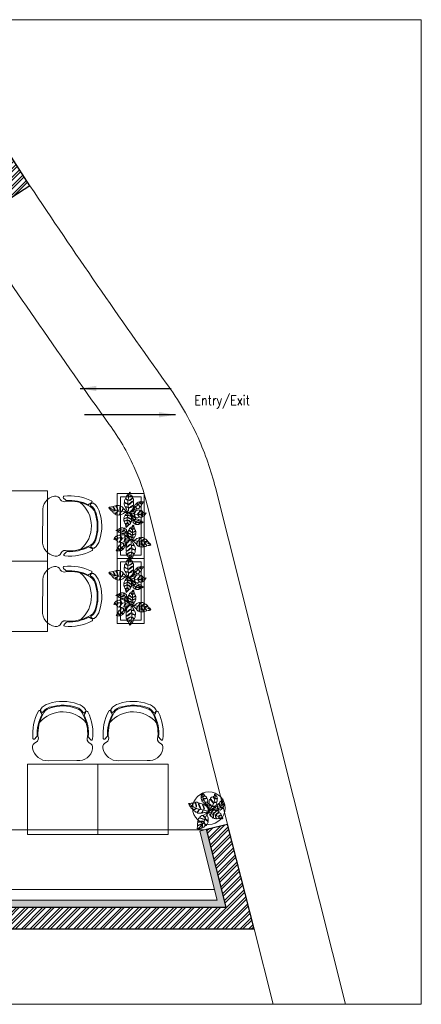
# Model space of a CAD drawing. Header units: millimetres. Extents: x 297264 to 416219, y -77299 to -23696.
# Tile 127 of 187: x 353727 to 357438, y -53484 to -44385. Entities that reach past the tile are written whole.
import ezdxf

# ---------------------------------------------------------------- set-up
doc = ezdxf.new("R2010")
doc.units = ezdxf.units.MM
doc.header["$LTSCALE"] = 2.5
for name, color, linetype, lineweight in [('ELEVATION 1', 143, 'Continuous', 18), ('ELEVATION 3', 23, 'Continuous', 13), ('FURNITURES', 30, 'Continuous', 15), ('HATCH LIGHT', 250, 'Continuous', 0), ('HATCH MEDIUM', 251, 'Continuous', 5), ('ROOM TEXT', 7, 'Continuous', 5), ('TREES', 55, 'Continuous', 5), ('WALL', 132, 'Continuous', 25)]:
    doc.layers.add(name, color=color, linetype=linetype, lineweight=lineweight)
doc.styles.add('MTEXT', font='romans.shx', dxfattribs={"width": 0.85})
doc.styles.get("Standard").update_dxf_attribs({"font": 'GOTHIC.TTF'})
doc.dimstyles.new('AJKD_30', dxfattribs={"dimscale": 30, "dimtxt": 2, "dimasz": 1, "dimexe": 0.8, "dimexo": 0.8, "dimgap": 0.5, "dimtad": 1, "dimdec": 0, "dimzin": 0, "dimdsep": 46, "dimtxsty": 'Standard', "dimblk": 'ARCHTICK', "dimcen": 0.125, "dimclrd": 251, "dimclre": 251, "dimclrt": 42, "dimadec": 0, "dimazin": 0, "dimtfac": 1, "dimtdec": 0, "dimtix": 1, "dimtmove": 0, "dimatfit": 3, "dimfxl": 1, "dimtolj": 1, "dimtzin": 0, "dimarcsym": 1})

# ---------------------------------------------------------------- blocks, each defined once
blk = doc.blocks.new('04P-CH~1')
blk.add_line((-0.6031, 0.6002), (-0.3259, 0.597))
for centre, radius, start, end in [((-0.6123, 0.4516), 0.1489, 86.45826, 170.84441), ((-0.3081, 0.4618), 0.1363, 9.13239, 97.50787), ((-0.2234, 0.474), 0.0508, 290.59406, 10.75195), ((-0.7092, 0.4672), 0.0508, 170.84441, 251.00231), ((-0.7462, 0.3807), 0.01, 46.56635, 168.96112), ((-0.9103, 0.2073), 0.2488, 38.01323, 46.56635), ((-0.7491, 0.3792), 0.0464, 334.70337, 59.67207), ((-0.181, 0.3871), 0.0464, 121.92429, 206.89299), ((-0.6261, 0.3299), 0.456, 332.97204, 7.66676), ((-0.0151, 0.2198), 0.2488, 135.03001, 143.58313), ((-0.184, 0.3885), 0.01, 12.63524, 135.03001), ((-0.3026, 0.3344), 0.456, 173.92961, 208.62433), ((-0.3125, 0.3391), 0.4025, 176.94568, 208.36885), ((-0.3123, 0.339), 0.3954, 177.0537, 208.52316), ((-0.6165, 0.3348), 0.3954, 333.0732, 4.54266), ((-0.6164, 0.3348), 0.4025, 333.22752, 4.65068), ((-0.465, 0.421), 0.2985, 220.6848, 320.38834), ((-0.6935, 0.1195), 0.01, 200.82595, 338.53261), ((-0.5509, 0.0634), 0.1433, 143.88699, 158.53261), ((-0.6722, 0.1012), 0.01, 162.69848, 217.18732), ((-0.5509, 0.0634), 0.1371, 154.57208, 162.69848), ((-0.6657, 0.118), 0.01, 32.6756, 154.57208), ((-0.5651, 0.1825), 0.1, 198.86575, 254.77146), ((-0.5651, 0.1825), 0.1095, 212.6756, 265.19021), ((-0.3595, 0.1854), 0.1, 286.8249, 342.73061), ((-0.3595, 0.1854), 0.1095, 286.8249, 328.92077), ((-0.3595, 0.1854), 0.1445, 286.8249, 324.40904), ((-0.2571, 0.1237), 0.01, 27.02428, 148.92077), ((-0.3704, 0.0659), 0.1433, 23.06375, 37.70938), ((-0.3704, 0.0659), 0.1371, 18.89788, 27.02428), ((-0.2501, 0.1071), 0.01, 324.40904, 18.89788), ((-0.2294, 0.126), 0.01, 203.06375, 340.77041), ((-0.5651, 0.1825), 0.1445, 217.18732, 254.77146), ((-0.4661, 0.456), 0.435, 251.64897, 289.94739), ((-0.4661, 0.4573), 0.3918, 251.35616, 290.2402), ((-0.5751, 0.0635), 0.01, 75.17077, 85.19021), ((-0.4624, 0.4792), 0.4208, 254.83048, 288.66311)]:
    blk.add_arc(centre, radius, start, end)
blk = doc.blocks.new('Table chair 1')
at = {"layer": 'FURNITURES'}
blk.add_lwpolyline([(-325, 325), (-325, -325), (325, -325), (325, 325)], close=True, dxfattribs=at)
at = {"layer": 'FURNITURES', "xscale": 946.5666576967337, "yscale": 946.5666576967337, "zscale": 946.5666576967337, "rotation": 180}
blk.add_blockref('04P-CH~1', (-439.7, 845.5), dxfattribs=at)
at = {"layer": 'FURNITURES', "xscale": -946.5666576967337, "yscale": 946.5666576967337, "zscale": 946.5666576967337}
blk.add_blockref('04P-CH~1', (-439.7, -850), dxfattribs=at)
blk = doc.blocks.new('BİTKİ')
for p, q in [((10473, 11263.8), (10478.4, 11267.5)), ((10478.4, 11267.5), (10482.5, 11270.6)), ((10455.8, 11251.4), (10459.5, 11253.9)), ((10459.5, 11253.9), (10465.7, 11257.6)), ((10465.7, 11257.6), (10469.1, 11260.2)), ((10469.1, 11260.2), (10473, 11263.8))]:
    blk.add_line(p, q)
for points in [[(10446.9, 11291.8), (10449.4, 11291), (10451.7, 11290.2), (10455.1, 11288.9), (10456.3, 11288.4), (10456.6, 11285.7), (10456.3, 11284.3), (10456.8, 11283.6), (10457.2, 11284.3), (10457.6, 11285.7), (10457.4, 11287.1), (10458, 11287.9), (10459.5, 11287.3), (10460.5, 11286), (10462.9, 11283.4), (10462.7, 11282.2), (10461.7, 11280.3), (10460.4, 11278.9), (10460.4, 11278.2), (10461.1, 11278.7), (10463, 11280.4), (10464, 11281.6), (10464.4, 11280.9), (10464.5, 11279.4), (10464.6, 11277.2), (10464.8, 11274.9), (10463.1, 11273.3), (10460.9, 11272.5), (10459.8, 11271.4), (10460.8, 11271.7), (10462.2, 11272.4), (10462.9, 11271.9), (10462.4, 11270.8), (10460.3, 11267.2), (10456.6, 11261.4), (10454.6, 11258.4), (10454.8, 11262.8), (10455, 11267.7), (10453.7, 11271.9), (10455.1, 11273.6), (10456.8, 11272.9), (10458.3, 11270.6), (10458.8, 11270.8), (10458, 11272.7), (10456.4, 11274.2), (10454.5, 11274.5), (10453, 11275.1), (10451.9, 11277), (10451, 11279.2), (10452.8, 11280.1), (10455.4, 11278.7), (10458.4, 11277.8), (10459.5, 11278.1), (10457.6, 11278.9), (10455.4, 11279.7), (10453.7, 11280.8), (10451.9, 11281), (10450.4, 11281), (10449.4, 11282.8), (10448.8, 11284.7), (10448.5, 11285.9), (10450.5, 11285.8), (10453.4, 11284.2), (10455.2, 11283.9), (10454.3, 11284.8), (10451.4, 11286.2), (10450.1, 11286.7), (10448.5, 11286.9), (10449.2, 11288.6), (10449.5, 11289.4)], [(10483.2, 11271.2), (10483.1, 11270.1), (10482.9, 11269.1), (10481.8, 11267.7), (10480.6, 11266), (10479.7, 11264.6), (10478.6, 11264.2), (10477.5, 11264.8), (10476, 11265.4), (10475.5, 11265), (10476.7, 11264.6), (10478, 11263.9), (10478.8, 11263.1), (10478.8, 11262.4), (10478.2, 11261.2), (10477.7, 11260), (10477.2, 11259.1), (10475.7, 11258.6), (10473.7, 11259.6), (10472, 11260.4), (10470.6, 11261.1), (10470.4, 11260.3), (10472.5, 11259.3), (10474.6, 11258.5), (10475.9, 11258), (10476.6, 11257.7), (10476.5, 11257.3), (10475.2, 11255.9), (10474, 11254.8), (10472.9, 11253.7), (10471.2, 11254.7), (10469.1, 11255.9), (10467.1, 11256.6), (10466.1, 11257.2), (10465.4, 11257.1), (10465.8, 11256.5), (10467.7, 11255.6), (10469.6, 11255), (10471, 11254.1), (10471.9, 11252.8), (10471.1, 11252.4), (10469.7, 11252), (10468.2, 11251.2), (10466.1, 11250.6), (10464.1, 11251.8), (10462.2, 11253.6), (10460.7, 11254.2), (10461, 11253.5), (10462, 11252.7), (10463.5, 11251.7), (10464.3, 11251), (10465.1, 11250.6), (10464.8, 11250.2), (10463.6, 11250), (10461.8, 11249.9), (10460.2, 11250.2), (10458.2, 11250.3), (10456.1, 11250.7), (10455.5, 11252.5), (10455.4, 11254.5), (10455.1, 11256), (10455.4, 11257.4), (10456.4, 11259.1), (10457.5, 11259.9), (10458.2, 11258.9), (10458.9, 11257), (10459.4, 11255.8), (10460, 11255.2), (10460.7, 11256.1), (10460.2, 11257.4), (10458.4, 11259.9), (10457.8, 11261.2), (10457.8, 11262.1), (10458.6, 11263.4), (10459.8, 11264.9), (10460.6, 11265.8), (10461.9, 11265.8), (10462.6, 11264.1), (10462.9, 11261.1), (10463.3, 11259), (10464.3, 11257.9), (10465, 11258), (10464.2, 11259.7), (10463.9, 11261.7), (10463.7, 11263.6), (10463, 11265.6), (10462.5, 11267), (10462.9, 11268), (10464, 11269.3), (10465.2, 11270.1), (10467.8, 11270.6), (10467.6, 11268.8), (10467.8, 11265.1), (10468.3, 11263.2), (10468.7, 11262.1), (10469.4, 11261.4), (10469.7, 11262.3), (10468.9, 11263.9), (10468.6, 11266.4), (10468.9, 11268.3), (10469.1, 11270.6), (10470.2, 11271.6), (10471.7, 11272), (10472.8, 11272.1), (10474, 11271.6), (10473.8, 11269.2), (10473.4, 11267.1), (10473.5, 11265.6), (10474.3, 11265.8), (10474.4, 11267.4), (10474.6, 11268.9), (10474.6, 11271.1), (10475.2, 11271.5), (10476.2, 11271.3), (10478.6, 11270.7), (10480.7, 11271), (10482.6, 11271.2)], [(10449.5, 11254.1), (10444.6, 11254.9), (10442.2, 11254.1), (10437.8, 11252.6), (10436.7, 11252.8), (10436, 11253.3), (10435.1, 11254.4), (10434.3, 11254.3), (10435.3, 11252.9), (10435.7, 11251.9), (10434.6, 11251.6), (10433.3, 11251.3), (10431.6, 11250.7), (10429.8, 11251.5), (10428.7, 11252.8), (10427.3, 11254.5), (10425.9, 11255.2), (10426, 11254.1), (10427.1, 11253.3), (10428.5, 11251.8), (10429, 11250.8), (10428.1, 11250.6), (10425.7, 11251.2), (10423.2, 11251.6), (10422.1, 11252.6), (10421.7, 11254.7), (10421.1, 11256.9), (10420.6, 11256), (10421, 11254.6), (10420.4, 11253.3), (10418.6, 11254.5), (10417, 11256.5), (10415.6, 11258.4), (10414.1, 11260.2), (10417.9, 11261), (10419.6, 11260.6), (10420.7, 11260.9), (10421.5, 11259.8), (10421.3, 11258.2), (10422, 11257.3), (10422.1, 11258.7), (10422.3, 11260.4), (10421.9, 11261.3), (10423.3, 11262.1), (10425.2, 11262.8), (10427.5, 11262.8), (10427.7, 11260.3), (10426.8, 11258.1), (10426.1, 11256.5), (10426.8, 11256.1), (10427.6, 11257.6), (10428.5, 11259.3), (10428.9, 11261.4), (10429.4, 11262.5), (10431.1, 11262.6), (10433.2, 11261.8), (10434.3, 11261), (10436.1, 11260.4), (10436.2, 11258.9), (10434.9, 11256.9), (10434.3, 11255.8), (10434.9, 11255.5), (10435.3, 11256.5), (10436.8, 11258.5), (10437.3, 11259.5), (10440.5, 11257.9), (10443.9, 11256.3), (10447.7, 11255)], [(10419.2, 11222.4), (10420.4, 11222.5), (10421.9, 11222.6), (10423.5, 11222.5), (10425.3, 11222.6), (10426.7, 11222.6), (10427.4, 11223.6), (10427.7, 11224.9), (10427.4, 11226.7), (10428.1, 11226.5), (10428.4, 11225), (10427.7, 11223.3), (10428.4, 11222.8), (10429.5, 11222.9), (10431.6, 11223.5), (10433.4, 11223.9), (10435.3, 11224.7), (10435.7, 11226.5), (10436.1, 11228.3), (10435.9, 11230), (10435.6, 11231.4), (10436.3, 11231.9), (10436.7, 11230.1), (10436.9, 11228.6), (10436.7, 11226.9), (10436.6, 11225.9), (10436.8, 11225), (10438, 11225.4), (10441, 11226.4), (10442.7, 11227.6), (10443.9, 11228.9), (10443.6, 11231.9), (10442.4, 11234), (10441.7, 11236.3), (10442.5, 11237.1), (10442.8, 11235.1), (10444, 11233.2), (10444.5, 11231.3), (10444.9, 11229.9), (10445.6, 11229.5), (10446.7, 11230.2), (10447.9, 11231.7), (10449, 11233.7), (10450.5, 11236.2), (10449.9, 11238), (10448.3, 11240.5), (10446.8, 11242.5), (10448.1, 11242.2), (10449.8, 11239.7), (10450.3, 11238.7), (10450.6, 11238.1), (10451.2, 11238.2), (10452, 11240.1), (10452.8, 11242.8), (10453.3, 11244.4), (10453.7, 11246.4), (10454.2, 11247.8), (10455.9, 11250.7), (10453.6, 11251.8), (10450.6, 11253.3), (10448.4, 11253.6), (10446.2, 11253.4), (10444.2, 11253.8), (10441.8, 11252.8), (10439.7, 11251.4), (10436.6, 11249.4), (10437, 11248.6), (10438.8, 11247.7), (10441, 11247.7), (10443.3, 11247.5), (10445.5, 11246.8), (10447, 11245.7), (10446.9, 11245.1), (10446.1, 11244.8), (10444.2, 11246.3), (10441.6, 11246.4), (10439.9, 11246.5), (10437.2, 11247.3), (10435.5, 11248.4), (10433.7, 11246.7), (10431.9, 11245.1), (10430, 11243.5), (10430.2, 11242.6), (10431.4, 11241.9), (10435, 11241.1), (10437.3, 11240.8), (10439.2, 11240.6), (10441.9, 11239.9), (10441.8, 11238.9), (10438.9, 11239.3), (10435.7, 11239.9), (10432.2, 11240.1), (10430.4, 11241), (10429.1, 11242.1), (10428, 11241.9), (10426.1, 11240.1), (10425.2, 11239.3), (10424.3, 11237.7), (10424.5, 11236.9), (10426.2, 11236.9), (10428.5, 11236.1), (10431.6, 11235.5), (10433.3, 11234.7), (10434.2, 11234.1), (10433.7, 11233.6), (10432.1, 11234.1), (10429.6, 11234.8), (10426.9, 11235.5), (10424.7, 11235.5), (10422.9, 11234.4), (10422.5, 11233.4), (10422.4, 11231.7), (10423, 11230.2), (10425.7, 11229.7), (10426.1, 11228.6), (10424.6, 11229.1), (10423, 11229.3), (10421.9, 11229.3), (10421.5, 11227.9), (10420.7, 11226.2), (10420.4, 11225), (10419.3, 11223.8)], [(10477.8, 11211.6), (10478.2, 11213.1), (10478.4, 11214.2), (10478.3, 11215.5), (10477.3, 11216.5), (10476, 11217.8), (10476.5, 11218.2), (10477.6, 11217.3), (10478.4, 11217.2), (10478.6, 11217.7), (10478.6, 11219.3), (10478.7, 11220.6), (10478.3, 11221.6), (10476.6, 11223), (10474.2, 11224.8), (10472.9, 11225.8), (10472.9, 11226.4), (10473.8, 11226.1), (10476.2, 11224.5), (10478.3, 11222.5), (10479.1, 11222.8), (10479.1, 11224.7), (10479.3, 11226.1), (10479.3, 11227.4), (10478.9, 11228.7), (10477.6, 11229.9), (10474.8, 11231), (10472.4, 11231.6), (10469.7, 11232.1), (10469, 11232.8), (10469.8, 11233), (10471.2, 11232.6), (10473.5, 11232.2), (10476.5, 11231.8), (10478.1, 11230.9), (10478.8, 11232.2), (10477.7, 11234.7), (10477.2, 11235.8), (10476.2, 11237), (10474.3, 11239.6), (10471.4, 11239.3), (10469.5, 11238.5), (10466.8, 11237.8), (10465.3, 11238), (10464.3, 11238.3), (10465.1, 11238.6), (10466.8, 11238.5), (10469, 11239.4), (10471.6, 11240.2), (10472.6, 11240.8), (10472, 11241.4), (10469.4, 11242.9), (10466.4, 11244.2), (10464.1, 11244.8), (10461.5, 11244.8), (10460.2, 11245.8), (10456.5, 11250.1), (10456.7, 11246.9), (10456.5, 11243.9), (10456.5, 11238.1), (10456.8, 11237.9), (10458.7, 11237.8), (10461.7, 11239.1), (10463.2, 11238.7), (10462.1, 11238.2), (10459.4, 11236.6), (10456.6, 11236.4), (10455.8, 11235.6), (10455.7, 11235.5), (10455.7, 11234.9), (10455.8, 11232.4), (10455.9, 11230.5), (10456.3, 11229.2), (10457.6, 11229.1), (10459.3, 11230.7), (10461.3, 11232.4), (10463.9, 11234.6), (10465.2, 11235.5), (10465, 11234.9), (10463.5, 11232.8), (10460.7, 11230.3), (10457.9, 11228), (10457.2, 11226.9), (10457.9, 11225.4), (10460, 11223.2), (10461.4, 11221.4), (10462.9, 11220.3), (10463.8, 11222.3), (10464.8, 11226.4), (10466.5, 11229.3), (10467.6, 11231.3), (10468.1, 11230.7), (10466.8, 11228.7), (10465.9, 11226.3), (10465.3, 11223.4), (10464.4, 11221), (10464.8, 11219.3), (10466.6, 11218.1), (10468.7, 11216.8), (10469.8, 11219.2), (10469.9, 11221.7), (10470.6, 11224.7), (10471.6, 11226), (10471.2, 11224), (10470.5, 11220.8), (10470.4, 11217.9), (10469.8, 11216.4), (10472.2, 11214.6), (10474.2, 11213), (10475.5, 11212), (10476.5, 11211.9)]]:
    blk.add_lwpolyline(points, close=True)
for points in [[(10454.6, 11252), (10452.2, 11254), (10449.9, 11255.8), (10447.4, 11257.4), (10444.6, 11258.7), (10442.9, 11259.6), (10443, 11260.4), (10444.9, 11261.5), (10446.8, 11261.7), (10448.7, 11261.4), (10448.8, 11262.4), (10447.2, 11262.7), (10444.9, 11262.8), (10442.7, 11261.5), (10440.3, 11261), (10438.6, 11262.1), (10436.7, 11263.2), (10435.2, 11264.5), (10434.1, 11266.1), (10434.8, 11267.3), (10438.4, 11268.5), (10441.3, 11268.6), (10444, 11268.5), (10443.8, 11269.6), (10441.7, 11269.8), (10439.2, 11269.7), (10435.8, 11268.8), (10433.5, 11268.2), (10432.3, 11269), (10431.9, 11270.8), (10431.9, 11272.4), (10432.1, 11274.8), (10434.3, 11275.6), (10436.8, 11275.6), (10437.7, 11276.4), (10436.6, 11276.7), (10434.4, 11276.2), (10432.6, 11275.7), (10432.2, 11276.2), (10432.4, 11278.4), (10430.6, 11280), (10428.9, 11281.3), (10430.9, 11281.8), (10433.2, 11282.3), (10436.1, 11282.7), (10438.4, 11282.2), (10439.1, 11281.1), (10438.1, 11278.6), (10437.7, 11277.1), (10438.7, 11277.1), (10439.5, 11279.2), (10440.1, 11280.8), (10440.5, 11281.9), (10442.4, 11280.5), (10444.2, 11279.2), (10445.7, 11277.9), (10445.6, 11276.4), (10444.4, 11273.2), (10444.4, 11271.7), (10445, 11270.7), (10445.3, 11271.9), (10445.4, 11273.4), (10446.5, 11275.4), (10448.4, 11275.9), (10450.4, 11274.3), (10451.4, 11272.5), (10452.4, 11270.4), (10451.7, 11269.1), (10450.1, 11266.2), (10449, 11264.4), (10449.8, 11264.7), (10451, 11266), (10452.4, 11268), (10453.1, 11268.1), (10453.3, 11267.1), (10453.5, 11264.9), (10453.6, 11262.5), (10454.6, 11252)], [(10454, 11253.4), (10451.3, 11258.7), (10448.3, 11265), (10444.3, 11270.3), (10440.1, 11274.6), (10436.1, 11278.6), (10433.1, 11280.4), (10430.4, 11281)], [(10455.7, 11261.5), (10457.4, 11266.1), (10459.6, 11271.7), (10460.7, 11276.9), (10458.7, 11280.8), (10455, 11285.3), (10451.1, 11289.1)], [(10444.4, 11255.6), (10436, 11254.5), (10431.3, 11255.3), (10424.9, 11255.6), (10420.4, 11257.4), (10415.5, 11259.8)], [(10453.1, 11249.9), (10448, 11244.6), (10443, 11238.5), (10438.2, 11234), (10430.8, 11228.7), (10423.6, 11224.7), (10421, 11223.7)], [(10457.1, 11247.7), (10463.6, 11238.2), (10468.2, 11233.3), (10471.7, 11227.6), (10475.3, 11219.1), (10476.2, 11213.7)]]:
    blk.add_lwpolyline(points)
for radius, start, end in [(19.2, 79.7288, 80.5286), (14, 128.4633, 135.7724), (14, 111.8281, 114.76), (14, 70.3301, 73.5895), (19.2, 299.1766, 301.4938)]:
    blk.add_arc((10455.1, 11251.8), radius, start, end)
blk = doc.blocks.new('dszv')
at = {"layer": 'HATCH MEDIUM'}
for points in [[(0, 0), (600, 0), (600, 250), (0, 250)], [(30, 30), (570, 30), (570, 220), (30, 220)]]:
    blk.add_lwpolyline(points, close=True, dxfattribs=at)
at = {"layer": 'HATCH MEDIUM', "xscale": 4.078189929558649, "yscale": 4.078189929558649, "zscale": 4.078189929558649}
for p, rotation in [((-62291.1, -4545.8), 317.1559511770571), ((62893.9, 4778.5), 137.1559511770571)]:
    blk.add_blockref('BİTKİ', p, dxfattribs=dict(at, rotation=rotation))
blk = doc.blocks.new('_ArchTick')
at = {"color": 0, "linetype": 'ByBlock', "const_width": 0.15}
blk.add_lwpolyline([(-0.5, -0.5), (0.5, 0.5)], dxfattribs=at)
blk = doc.blocks.new('sdfvx')
at = {"layer": 'TREES'}
for p, q in [((3, 3), (24, -7)), ((24, -7), (57, -26)), ((57, -26), (78, -35)), ((78, -35), (104, -44)), ((104, -44), (136, -59)), ((136, -59), (160, -70))]:
    blk.add_line(p, q, dxfattribs=at)
for points in [[(-226, 96), (-222, 91), (-218, 84), (-214, 77), (-209, 69), (-206, 62), (-199, 62), (-192, 63), (-185, 69), (-184, 66), (-190, 60), (-200, 59), (-200, 55), (-197, 50), (-189, 42), (-182, 35), (-174, 28), (-164, 31), (-155, 34), (-148, 39), (-142, 44), (-138, 42), (-145, 35), (-152, 31), (-160, 27), (-165, 25), (-168, 22), (-163, 17), (-151, 6), (-141, 1), (-132, -1), (-119, 8), (-112, 19), (-104, 29), (-98, 27), (-107, 21), (-112, 10), (-119, 3), (-125, -3), (-125, -7), (-118, -10), (-109, -12), (-97, -12), (-81, -12), (-74, -5), (-67, 9), (-62, 21), (-60, 14), (-67, 0), (-70, -5), (-72, -8), (-70, -10), (-59, -9), (-45, -5), (-36, -3), (-26, 0), (-18, 1), (0, 1), (-1, 14), (-2, 32), (-6, 43), (-13, 53), (-17, 63), (-28, 71), (-39, 78), (-57, 86), (-59, 83), (-59, 72), (-53, 61), (-48, 51), (-45, 38), (-46, 29), (-50, 28), (-53, 31), (-51, 43), (-57, 55), (-61, 64), (-65, 78), (-64, 89), (-76, 93), (-89, 96), (-101, 101), (-105, 98), (-105, 91), (-99, 72), (-94, 61), (-90, 51), (-87, 37), (-91, 35), (-97, 50), (-103, 66), (-111, 82), (-112, 93), (-110, 102), (-114, 106), (-127, 111), (-133, 112), (-142, 113), (-145, 109), (-141, 101), (-139, 89), (-133, 73), (-133, 63), (-133, 58), (-137, 59), (-139, 67), (-142, 80), (-146, 95), (-152, 105), (-161, 110), (-167, 110), (-175, 106), (-180, 99), (-176, 85), (-179, 80), (-181, 89), (-185, 97), (-187, 102), (-195, 100), (-205, 99), (-211, 97), (-219, 99)], [(-1, 39), (-10, 64), (-20, 73), (-39, 89), (-41, 95), (-40, 99), (-37, 106), (-40, 110), (-44, 101), (-47, 97), (-52, 101), (-56, 107), (-64, 113), (-64, 123), (-61, 132), (-57, 142), (-58, 151), (-63, 147), (-63, 140), (-67, 130), (-70, 125), (-73, 129), (-77, 141), (-81, 154), (-80, 161), (-71, 169), (-62, 177), (-68, 177), (-73, 172), (-81, 171), (-80, 183), (-75, 195), (-70, 207), (-66, 218), (-52, 203), (-49, 194), (-45, 190), (-48, 183), (-56, 179), (-58, 174), (-52, 177), (-43, 181), (-40, 185), (-33, 181), (-25, 174), (-19, 163), (-29, 156), (-42, 154), (-51, 153), (-51, 149), (-42, 149), (-32, 149), (-21, 153), (-15, 154), (-10, 146), (-8, 134), (-9, 127), (-7, 117), (-14, 113), (-27, 114), (-33, 114), (-33, 110), (-27, 111), (-14, 109), (-8, 110), (-7, 90), (-6, 71), (-2, 50)], [(165, 149), (168, 136), (170, 123), (174, 104), (174, 97), (163, 89), (155, 86), (153, 83), (158, 82), (165, 84), (171, 89), (176, 88), (178, 80), (174, 72), (168, 54), (163, 51), (151, 51), (141, 54), (138, 52), (142, 50), (155, 45), (163, 44), (161, 41), (154, 36), (144, 30), (134, 23), (122, 26), (113, 35), (105, 37), (109, 33), (116, 28), (116, 24), (109, 23), (87, 23), (50, 26), (32, 27), (53, 37), (76, 49), (92, 66), (103, 64), (104, 55), (98, 42), (100, 40), (106, 48), (109, 60), (106, 69), (104, 78), (110, 88), (118, 98), (127, 92), (127, 76), (131, 60), (135, 56), (134, 67), (132, 79), (133, 90), (129, 98), (125, 105), (131, 114), (138, 122), (142, 127), (147, 117), (147, 100), (150, 91), (152, 97), (151, 114), (150, 122), (147, 129), (157, 130), (161, 131)], [(165, -71), (160, -74), (155, -75), (145, -74), (134, -73), (125, -72), (121, -69), (121, -62), (119, -54), (116, -52), (118, -58), (118, -66), (116, -72), (113, -74), (106, -74), (99, -75), (94, -75), (88, -70), (87, -58), (86, -48), (86, -40), (82, -41), (82, -53), (84, -65), (86, -72), (86, -76), (84, -77), (74, -74), (66, -72), (58, -69), (58, -59), (58, -46), (56, -35), (56, -29), (54, -26), (52, -30), (53, -41), (55, -51), (55, -60), (51, -68), (47, -65), (42, -59), (34, -54), (26, -46), (26, -34), (29, -21), (29, -12), (26, -15), (25, -22), (24, -32), (23, -37), (23, -42), (20, -41), (17, -36), (11, -28), (9, -20), (4, -11), (0, 0), (7, 8), (16, 13), (22, 18), (29, 21), (40, 21), (46, 18), (43, 12), (37, 3), (32, -2), (31, -6), (37, -7), (42, -2), (49, 13), (53, 19), (57, 22), (65, 22), (75, 20), (82, 19), (85, 13), (79, 5), (66, -4), (57, -12), (55, -19), (57, -22), (63, -14), (71, -7), (80, -1), (87, 7), (92, 13), (98, 14), (107, 12), (113, 9), (122, -2), (113, -6), (97, -17), (89, -23), (85, -28), (84, -33), (89, -33), (94, -25), (105, -17), (115, -13), (125, -8), (133, -11), (139, -16), (142, -21), (143, -28), (131, -33), (121, -37), (114, -41), (117, -44), (125, -41), (132, -38), (142, -32), (146, -34), (147, -39), (151, -52), (157, -60), (163, -69)], [(-123, -202), (-115, -200), (-110, -197), (-104, -194), (-102, -187), (-100, -178), (-97, -179), (-98, -186), (-96, -190), (-93, -189), (-86, -185), (-79, -183), (-76, -178), (-74, -166), (-72, -151), (-71, -142), (-68, -141), (-67, -145), (-68, -161), (-72, -176), (-68, -178), (-59, -174), (-53, -171), (-47, -168), (-42, -163), (-39, -153), (-42, -138), (-45, -125), (-50, -111), (-49, -106), (-46, -109), (-44, -117), (-39, -128), (-34, -143), (-34, -153), (-26, -152), (-17, -141), (-14, -136), (-10, -128), (-4, -113), (-12, -100), (-21, -93), (-31, -83), (-34, -75), (-35, -70), (-32, -73), (-28, -81), (-18, -89), (-8, -99), (-2, -102), (-1, -97), (-1, -81), (-3, -64), (-6, -52), (-13, -40), (-12, -31), (-2, -3), (-16, -13), (-30, -19), (-57, -34), (-57, -36), (-52, -46), (-38, -56), (-36, -64), (-42, -60), (-56, -52), (-64, -40), (-70, -38), (-71, -38), (-73, -39), (-85, -46), (-93, -52), (-98, -57), (-96, -63), (-84, -67), (-70, -72), (-54, -78), (-46, -81), (-49, -82), (-63, -81), (-82, -74), (-100, -68), (-107, -67), (-112, -74), (-117, -90), (-121, -101), (-122, -111), (-111, -110), (-89, -103), (-71, -103), (-59, -103), (-60, -107), (-73, -107), (-87, -109), (-102, -113), (-115, -116), (-122, -122), (-123, -133), (-123, -146), (-109, -145), (-97, -139), (-82, -134), (-73, -136), (-84, -139), (-100, -144), (-113, -151), (-122, -153), (-124, -168), (-126, -182), (-127, -190), (-125, -195)]]:
    blk.add_lwpolyline(points, close=True, dxfattribs=at)
for points in [[(-8, 67), (-34, 103), (-43, 126), (-58, 156), (-62, 182), (-63, 210)], [(2, 10), (5, 27), (8, 42), (8, 57), (7, 74), (7, 84), (11, 85), (21, 80), (27, 71), (30, 62), (35, 64), (32, 72), (27, 83), (15, 90), (6, 99), (7, 110), (7, 122), (9, 132), (14, 141), (21, 141), (36, 128), (44, 115), (51, 102), (55, 106), (51, 116), (44, 127), (31, 141), (22, 150), (22, 157), (30, 164), (37, 168), (49, 173), (58, 165), (64, 154), (71, 152), (69, 158), (61, 166), (54, 173), (55, 176), (66, 181), (69, 193), (70, 205), (78, 197), (86, 187), (95, 175), (99, 164), (96, 157), (82, 155), (74, 153), (76, 149), (88, 151), (97, 152), (103, 153), (101, 141), (100, 129), (98, 119), (91, 115), (74, 112), (66, 108), (63, 103), (69, 105), (77, 108), (89, 109), (96, 101), (94, 88), (88, 78), (81, 68), (73, 68), (56, 68), (45, 68), (48, 65), (57, 63), (70, 62), (73, 59), (68, 55), (59, 49), (48, 42), (2, 10)], [(7, 17), (25, 43), (46, 73), (60, 105), (69, 136), (76, 165), (77, 183), (73, 197)], [(49, 30), (74, 34), (106, 39), (133, 47), (145, 67), (157, 95), (164, 123)], [(-11, 11), (-49, 21), (-90, 28), (-123, 39), (-167, 59), (-204, 82), (-215, 91)], [(-11, -12), (-38, -67), (-49, -101), (-65, -132), (-95, -170), (-118, -189)]]:
    blk.add_lwpolyline(points, dxfattribs=at)
for radius, start, end in [(74.1, 67.956, 75.265), (74.1, 51.3208, 54.2527), (74.1, 9.8228, 13.0821), (102, 19.2215, 20.0213), (102, 238.6692, 240.9865)]:
    blk.add_arc((3, 7), radius, start, end, dxfattribs=at)

msp = doc.modelspace()

# ---------------------------------------------------------------- hatches: boundary and pattern name
at = {"layer": 'HATCH LIGHT', "true_color": 0x636466}
h = msp.add_hatch(dxfattribs=at)
h.set_pattern_fill('ANSI32', color=251, scale=6)
h.set_pattern_definition([(45, (278504.94, -65953.15), (-40.411153, 40.411153), []), (45, (278531.88, -65953.15), (-40.411153, 40.411153), [])])
h.paths.add_polyline_path([(355647.8, -51818.1), (355453.8, -51866.9), (355635.4, -52587.8), (343082.7, -52587.7, -0.000263), (343068.2, -52787.7), (355892, -52787.8)])
h.paths.add_polyline_path([(343496.7, -44385.2), (343296.6, -44385.2, -0.011972), (342815.4, -53484.2), (343016, -53484.2, 0.01196)])
h.paths.add_polyline_path([(343480.3, -44925.7), (353159.2, -45274.7, 0.003501), (353653.3, -46028.8), (353820.9, -45919.6), (353270.8, -45078.6), (343486.5, -44725.8, -0.000262)])
h = msp.add_hatch(dxfattribs=at)
h.set_pattern_fill('ANSI36', color=251, scale=7)
h.set_pattern_definition([(45, (278504.942, -65953.148), (11.786586, 43.2174826), [55.5625, -11.1125, 0, -11.1125])])
h.paths.add_polyline_path([(355635.4, -52587.8), (355453.8, -51866.9), (355390.8, -51882.8), (355552, -52522.8), (343345.7, -52522.7), (343353, -50272.8), (343235.5, -50272.8, -0.003045), (343082.7, -52587.7)])

# ---------------------------------------------------------------- linework, layer by layer
at = {"layer": 'ELEVATION 1'}
msp.add_lwpolyline([(343353, -50272.8), (343345.7, -52522.7), (355552, -52522.8), (355390.8, -51882.8), (355453.8, -51866.9)], dxfattribs=at)
at = {"layer": 'ELEVATION 3'}
msp.add_lwpolyline([(341875.3, -53484.2), (357437.8, -53484.2), (357437.8, -44385.2), (341875.3, -44385.2)], close=True, dxfattribs=at)
msp.add_circle((355475, -51671.3), 150, dxfattribs=at)
at = {"layer": 'FURNITURES'}
msp.add_line((343347.8, -51872.7), (355430.5, -51872.8), dxfattribs=at)
for points in [[(354449.8, -51913.7), (354449.8, -51263.7), (353799.8, -51263.7), (353799.8, -51913.7)], [(355099.8, -51913.7), (355099.8, -51263.7), (354449.8, -51263.7), (354449.8, -51913.7)]]:
    msp.add_lwpolyline(points, close=True, dxfattribs=at)
msp.add_lwpolyline([(343346.1, -52422.7), (355526.8, -52422.8)], dxfattribs=at)
at = {"layer": 'HATCH MEDIUM', "flags": 128}
for points in [[(355535.2, -48709.4, 0.044115), (355374.5, -48247.5, 0.052662), (355080.4, -47743.6, -0.008636), (353820.9, -45919.6, -0.008636)], [(354904.9, -48868.1, 0.044115), (354781.8, -48514.3, 0.053087), (354554.4, -48125.5, -0.00866), (353278.6, -46278, -0.00866)]]:
    msp.add_lwpolyline(points, format="xyb", dxfattribs=at)
for points in [[(355535.2, -48709.4), (356737.6, -53484.2)], [(354904.9, -48868.1), (355647.8, -51818.1)], [(355892, -52787.8), (356067.4, -53484.2)]]:
    msp.add_lwpolyline(points, dxfattribs=at)
at = {"layer": 'WALL'}
for p, q in [((353820.9, -45919.6), (353270.8, -45078.6)), ((355453.8, -51866.9), (355647.8, -51818.1)), ((355892, -52787.8), (355647.8, -51818.1)), ((355635.4, -52587.8), (355453.8, -51866.9)), ((343082.7, -52587.7), (355635.4, -52587.8)), ((343068.2, -52787.7), (355892, -52787.8))]:
    msp.add_line(p, q, dxfattribs=at)
at = {"layer": 'WALL', "flags": 128}
msp.add_lwpolyline([(353820.9, -45919.6), (353653.3, -46028.8, -0.003501), (353159.2, -45274.7), (343480.3, -44925.7)], format="xyb", dxfattribs=at)

# ---------------------------------------------------------------- block references
at = {"rotation": 269.9995000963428}
for p in [(353659.7, -49064.4), (353659.7, -49714.4)]:
    msp.add_blockref('Table chair 1', p, dxfattribs=at)
at = {"layer": 'FURNITURES', "xscale": -946.5666576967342, "yscale": 946.5666576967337, "zscale": 946.5666576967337, "rotation": 179.9995000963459}
for p in [(354564.5, -50665.2), (355214.5, -50665.2)]:
    msp.add_blockref('04P-CH~1', p, dxfattribs=at)
at = {"layer": 'TREES', "rotation": 270}
for p in [(354628.1, -48765), (354628.1, -49365)]:
    msp.add_blockref('dszv', p, dxfattribs=at)
at = {"layer": 'TREES', "xscale": 0.8164613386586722, "yscale": 0.8164613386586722, "zscale": 0.8164613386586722}
msp.add_blockref('sdfvx', (355470.3, -51708.1), dxfattribs=at)

# ---------------------------------------------------------------- texts
at = {"layer": 'ROOM TEXT', "insert": (355015.6, -47977.2, 0.2), "char_height": 90, "attachment_point": 7, "style": 'MTEXT'}
msp.add_mtext_dynamic_manual_height_columns('\\A1;\\pxqc;Entry/Exit', width=1162.931, gutter_width=1.8, heights=[0], dxfattribs=at)

# ---------------------------------------------------------------- leaders
at = {"layer": 'ELEVATION 1', "ltscale": 4}
for points in [[(354286.2, -47792.8), (355126.1, -47792.8)], [(355165.3, -48036.1), (354325.4, -48036.1)]]:
    msp.add_leader(points, dimstyle='AJKD_30', override={"dimasz": 5, "dimtad": 0, "dimclrd": 256, "dimfxl": 0.18, "dimfxlon": 1, "dimarcsym": 2}, dxfattribs=at)

doc.saveas('drawing.dxf')
